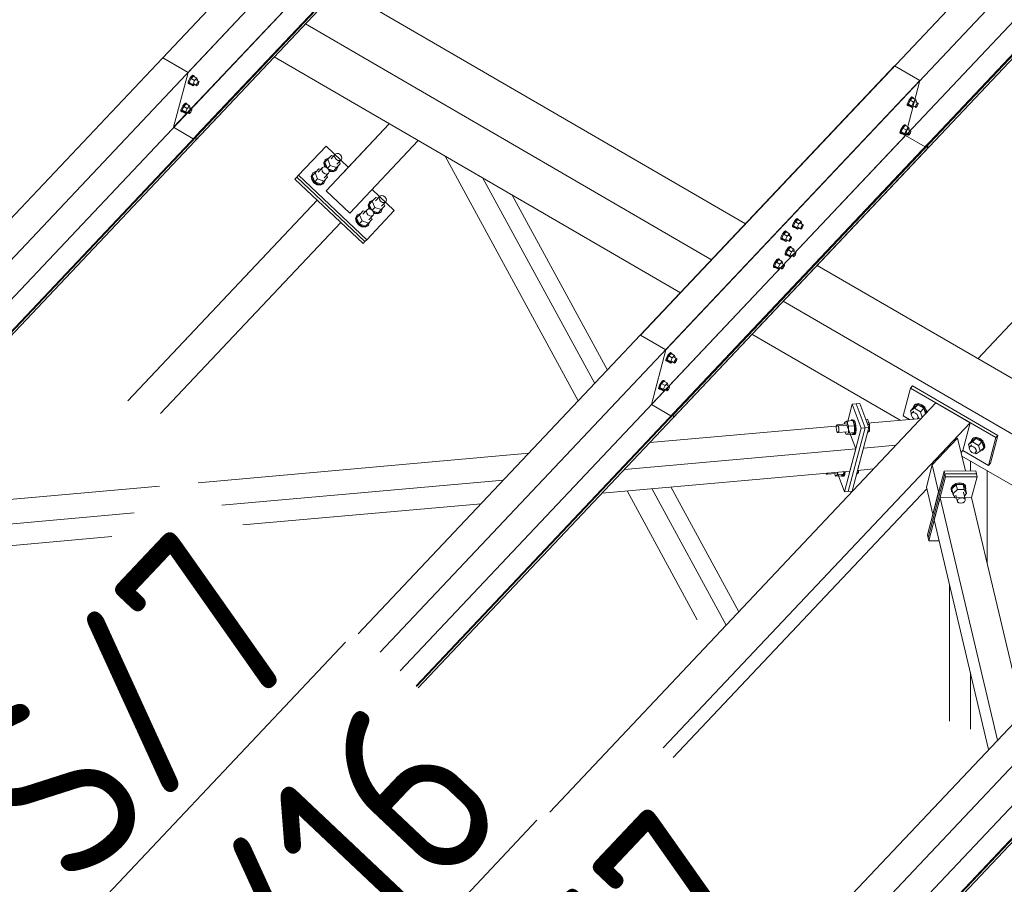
# Model space of a CAD drawing. Header units: millimetres. Extents: x -681 to 506, y -45 to 794.
# Tile 70 of 113: x -385 to -359, y 296 to 320. Entities that reach past the tile are written whole.
import ezdxf

# ---------------------------------------------------------------- set-up
doc = ezdxf.new("R2010")
doc.units = ezdxf.units.MM
doc.header["$LTSCALE"] = 0.6
doc.linetypes.add('XKITLINE00', pattern=[0])
for name, color, linetype, lineweight in [('Bolt', 7, 'Continuous', 0), ('Part', 2, 'Continuous', 0), ('PartMark', 3, 'Continuous', 0)]:
    doc.layers.add(name, color=color, linetype=linetype, lineweight=lineweight)
doc.styles.add('ISOCPEUR', font='ISOCPEUR.TTF')

msp = doc.modelspace()

# ---------------------------------------------------------------- linework, layer by layer
at = {"layer": 'Bolt', "color": 3, "linetype": 'XKITLINE00', "lineweight": 0}
for p, q in [((-380.831, 318.257), (-380.852, 318.202)), ((-380.797, 318.317), (-380.831, 318.257)), ((-380.829, 318.188), (-380.807, 318.243)), ((-380.772, 318.3), (-380.823, 318.194)), ((-380.807, 318.243), (-380.773, 318.303)), ((-380.759, 318.366), (-380.797, 318.317)), ((-380.773, 318.303), (-380.736, 318.352)), ((-380.709, 318.367), (-380.772, 318.3)), ((-380.679, 318.246), (-380.772, 318.3)), ((-380.727, 318.39), (-380.759, 318.366)), ((-380.736, 318.352), (-380.704, 318.377)), ((-380.73, 318.141), (-380.679, 318.246)), ((-380.711, 318.384), (-380.727, 318.39)), ((-380.711, 318.384), (-380.688, 318.37)), ((-380.709, 318.367), (-380.616, 318.313)), ((-380.704, 318.377), (-380.688, 318.37)), ((-380.688, 318.37), (-380.689, 318.355)), ((-380.616, 318.313), (-380.679, 318.246)), ((-380.631, 318.262), (-380.556, 318.219)), ((-380.603, 318.275), (-380.616, 318.313)), ((-380.614, 318.252), (-380.603, 318.275)), ((-380.854, 318.166), (-380.852, 318.202)), ((-380.854, 318.166), (-380.831, 318.153)), ((-380.831, 318.153), (-380.829, 318.188)), ((-380.814, 318.146), (-380.831, 318.153)), ((-380.73, 318.141), (-380.823, 318.194)), ((-380.823, 318.194), (-380.81, 318.156)), ((-380.805, 318.154), (-380.814, 318.146)), ((-380.81, 318.156), (-380.717, 318.102)), ((-380.73, 318.141), (-380.717, 318.102)), ((-380.717, 318.102), (-380.681, 318.141)), ((-380.702, 318.153), (-380.628, 318.11)), ((-380.628, 318.11), (-380.627, 318.128)), ((-380.62, 318.107), (-380.628, 318.11)), ((-380.627, 318.128), (-380.616, 318.155)), ((-380.604, 318.119), (-380.62, 318.107)), ((-380.616, 318.155), (-380.599, 318.185)), ((-380.585, 318.143), (-380.604, 318.119)), ((-380.599, 318.185), (-380.58, 318.21)), ((-380.568, 318.173), (-380.585, 318.143)), ((-380.58, 318.21), (-380.565, 318.222)), ((-380.558, 318.201), (-380.568, 318.173)), ((-380.565, 318.222), (-380.556, 318.219)), ((-380.556, 318.219), (-380.558, 318.201)), ((-361.217, 317.726), (-361.251, 317.666)), ((-361.193, 317.709), (-361.243, 317.604)), ((-361.228, 317.653), (-361.194, 317.713)), ((-361.18, 317.775), (-361.217, 317.726)), ((-361.194, 317.713), (-361.156, 317.761)), ((-361.13, 317.776), (-361.193, 317.709)), ((-361.1, 317.655), (-361.193, 317.709)), ((-361.148, 317.799), (-361.18, 317.775)), ((-361.156, 317.761), (-361.125, 317.786)), ((-361.132, 317.793), (-361.148, 317.799)), ((-361.132, 317.793), (-361.108, 317.78)), ((-361.13, 317.776), (-361.037, 317.722)), ((-361.125, 317.786), (-361.108, 317.78)), ((-361.108, 317.78), (-361.11, 317.764)), ((-361.037, 317.722), (-361.1, 317.655)), ((-361.024, 317.684), (-361.037, 317.722)), ((-381.052, 317.411), (-381.049, 317.446)), ((-381.028, 317.501), (-381.049, 317.446)), ((-381.029, 317.397), (-381.026, 317.433)), ((-380.994, 317.561), (-381.028, 317.501)), ((-381.026, 317.433), (-381.005, 317.488)), ((-380.97, 317.544), (-381.02, 317.439)), ((-380.927, 317.385), (-381.02, 317.439)), ((-381.02, 317.439), (-381.007, 317.401)), ((-381.005, 317.488), (-380.971, 317.548)), ((-380.956, 317.61), (-380.994, 317.561)), ((-380.971, 317.548), (-380.933, 317.597)), ((-380.906, 317.611), (-380.97, 317.544)), ((-380.877, 317.49), (-380.97, 317.544)), ((-380.925, 317.635), (-380.956, 317.61)), ((-380.933, 317.597), (-380.902, 317.621)), ((-380.927, 317.385), (-380.877, 317.49)), ((-380.908, 317.628), (-380.925, 317.635)), ((-380.908, 317.628), (-380.885, 317.615)), ((-380.906, 317.611), (-380.814, 317.557)), ((-380.902, 317.621), (-380.885, 317.615)), ((-380.885, 317.615), (-380.886, 317.599)), ((-380.814, 317.557), (-380.877, 317.49)), ((-380.828, 317.506), (-380.754, 317.463)), ((-380.801, 317.519), (-380.814, 317.557)), ((-380.814, 317.4), (-380.797, 317.43)), ((-380.811, 317.497), (-380.801, 317.519)), ((-380.797, 317.43), (-380.778, 317.454)), ((-380.778, 317.454), (-380.762, 317.466)), ((-380.755, 317.445), (-380.766, 317.418)), ((-380.762, 317.466), (-380.754, 317.463)), ((-380.754, 317.463), (-380.755, 317.445)), ((-361.275, 317.576), (-361.273, 317.611)), ((-361.275, 317.576), (-361.252, 317.562)), ((-361.251, 317.666), (-361.273, 317.611)), ((-361.252, 317.562), (-361.249, 317.598)), ((-361.235, 317.556), (-361.252, 317.562)), ((-361.249, 317.598), (-361.228, 317.653)), ((-361.15, 317.55), (-361.243, 317.604)), ((-361.243, 317.604), (-361.231, 317.566)), ((-361.226, 317.563), (-361.235, 317.556)), ((-361.231, 317.566), (-361.138, 317.512)), ((-361.15, 317.55), (-361.1, 317.655)), ((-361.15, 317.55), (-361.138, 317.512)), ((-361.138, 317.512), (-361.101, 317.55)), ((-361.123, 317.562), (-361.049, 317.519)), ((-361.051, 317.671), (-360.977, 317.628)), ((-361.049, 317.519), (-361.048, 317.537)), ((-361.04, 317.516), (-361.049, 317.519)), ((-361.048, 317.537), (-361.037, 317.565)), ((-361.025, 317.528), (-361.04, 317.516)), ((-361.037, 317.565), (-361.02, 317.595)), ((-361.035, 317.662), (-361.024, 317.684)), ((-361.006, 317.553), (-361.025, 317.528)), ((-361.02, 317.595), (-361.001, 317.619)), ((-360.989, 317.583), (-361.006, 317.553)), ((-361.001, 317.619), (-360.985, 317.631)), ((-360.978, 317.61), (-360.989, 317.583)), ((-360.985, 317.631), (-360.977, 317.628)), ((-360.977, 317.628), (-360.978, 317.61)), ((-381.052, 317.411), (-381.029, 317.397)), ((-381.012, 317.391), (-381.029, 317.397)), ((-381.003, 317.398), (-381.012, 317.391)), ((-381.007, 317.401), (-380.914, 317.347)), ((-380.927, 317.385), (-380.914, 317.347)), ((-380.914, 317.347), (-380.878, 317.385)), ((-380.9, 317.398), (-380.825, 317.354)), ((-380.825, 317.354), (-380.824, 317.372)), ((-380.817, 317.351), (-380.825, 317.354)), ((-380.824, 317.372), (-380.814, 317.4)), ((-380.801, 317.364), (-380.817, 317.351)), ((-380.783, 317.388), (-380.801, 317.364)), ((-380.766, 317.418), (-380.783, 317.388)), ((-361.449, 316.911), (-361.47, 316.856)), ((-361.415, 316.971), (-361.449, 316.911)), ((-361.447, 316.842), (-361.426, 316.897)), ((-361.391, 316.954), (-361.441, 316.848)), ((-361.426, 316.897), (-361.392, 316.957)), ((-361.377, 317.019), (-361.415, 316.971)), ((-361.392, 316.957), (-361.354, 317.006)), ((-361.327, 317.021), (-361.391, 316.954)), ((-361.298, 316.9), (-361.391, 316.954)), ((-361.346, 317.044), (-361.377, 317.019)), ((-361.354, 317.006), (-361.323, 317.03)), ((-361.348, 316.794), (-361.298, 316.9)), ((-361.329, 317.038), (-361.346, 317.044)), ((-361.329, 317.038), (-361.306, 317.024)), ((-361.327, 317.021), (-361.234, 316.967)), ((-361.323, 317.03), (-361.306, 317.024)), ((-361.306, 317.024), (-361.307, 317.009)), ((-361.234, 316.967), (-361.298, 316.9)), ((-361.249, 316.916), (-361.175, 316.873)), ((-361.222, 316.928), (-361.234, 316.967)), ((-361.232, 316.906), (-361.222, 316.928)), ((-361.473, 316.82), (-361.47, 316.856)), ((-361.473, 316.82), (-361.449, 316.807)), ((-361.449, 316.807), (-361.447, 316.842)), ((-361.433, 316.8), (-361.449, 316.807)), ((-361.348, 316.794), (-361.441, 316.848)), ((-361.441, 316.848), (-361.428, 316.81)), ((-361.423, 316.807), (-361.433, 316.8)), ((-361.428, 316.81), (-361.335, 316.756)), ((-361.348, 316.794), (-361.335, 316.756)), ((-361.335, 316.756), (-361.299, 316.794)), ((-361.321, 316.807), (-361.246, 316.764)), ((-361.246, 316.764), (-361.245, 316.782)), ((-361.238, 316.761), (-361.246, 316.764)), ((-361.245, 316.782), (-361.234, 316.809)), ((-361.222, 316.773), (-361.238, 316.761)), ((-361.234, 316.809), (-361.217, 316.839)), ((-361.203, 316.797), (-361.222, 316.773)), ((-361.217, 316.839), (-361.199, 316.864)), ((-361.186, 316.827), (-361.203, 316.797)), ((-361.199, 316.864), (-361.183, 316.876)), ((-361.176, 316.855), (-361.186, 316.827)), ((-361.183, 316.876), (-361.175, 316.873)), ((-361.175, 316.873), (-361.176, 316.855)), ((-377.126, 316.084), (-377.16, 316.008)), ((-377.145, 316.024), (-377.111, 316.099)), ((-377.133, 316.02), (-377.053, 316.104)), ((-377.126, 316.084), (-377.111, 316.099)), ((-377.111, 316.099), (-377.038, 316.137)), ((-376.953, 316.21), (-377.053, 316.104)), ((-377.053, 316.104), (-376.982, 315.937)), ((-377.038, 316.137), (-377.024, 316.135)), ((-376.963, 316.119), (-376.848, 316.241)), ((-376.896, 316.19), (-376.953, 316.21)), ((-376.866, 316.2), (-376.848, 316.241)), ((-376.857, 316.15), (-376.866, 316.2)), ((-376.825, 316.104), (-376.857, 316.15)), ((-376.848, 316.241), (-376.808, 316.261)), ((-376.777, 316.074), (-376.825, 316.104)), ((-376.808, 316.261), (-376.757, 316.256)), ((-376.801, 315.967), (-376.686, 316.088)), ((-376.757, 316.256), (-376.709, 316.226)), ((-376.686, 316.088), (-376.726, 316.068)), ((-376.709, 316.226), (-376.677, 316.179)), ((-376.668, 316.129), (-376.686, 316.088)), ((-376.677, 316.179), (-376.668, 316.129)), ((-377.299, 315.844), (-377.399, 315.738)), ((-377.309, 315.753), (-377.194, 315.875)), ((-377.242, 315.823), (-377.299, 315.844)), ((-377.212, 315.834), (-377.194, 315.875)), ((-377.203, 315.783), (-377.212, 315.834)), ((-377.194, 315.875), (-377.154, 315.895)), ((-377.16, 316.008), (-377.144, 315.915)), ((-377.154, 315.895), (-377.103, 315.889)), ((-377.129, 315.931), (-377.145, 316.024)), ((-377.144, 315.915), (-377.128, 315.892)), ((-377.068, 315.867), (-377.133, 316.02)), ((-377.096, 315.885), (-377.129, 315.931)), ((-377.103, 315.889), (-377.055, 315.859)), ((-377.055, 315.859), (-376.982, 315.937)), ((-377.055, 315.859), (-377.023, 315.813)), ((-377.047, 315.847), (-376.891, 315.791)), ((-377.027, 315.82), (-376.979, 315.79)), ((-377.023, 315.813), (-377.014, 315.763)), ((-376.982, 315.937), (-376.811, 315.876)), ((-376.891, 315.791), (-376.811, 315.876)), ((-376.812, 315.817), (-376.886, 315.78)), ((-376.827, 315.801), (-376.812, 315.817)), ((-376.779, 315.893), (-376.812, 315.817)), ((-376.811, 315.876), (-376.711, 315.981)), ((-376.781, 315.907), (-376.779, 315.893)), ((-376.726, 316.068), (-376.777, 316.074)), ((-376.711, 315.981), (-376.735, 316.037)), ((-377.472, 315.717), (-377.505, 315.642)), ((-377.505, 315.642), (-377.49, 315.549)), ((-377.49, 315.658), (-377.457, 315.733)), ((-377.475, 315.565), (-377.49, 315.658)), ((-377.49, 315.549), (-377.429, 315.463)), ((-377.479, 315.653), (-377.399, 315.738)), ((-377.408, 315.486), (-377.479, 315.653)), ((-377.414, 315.479), (-377.475, 315.565)), ((-377.472, 315.717), (-377.457, 315.733)), ((-377.457, 315.733), (-377.384, 315.771)), ((-377.328, 315.571), (-377.408, 315.486)), ((-377.399, 315.738), (-377.328, 315.571)), ((-377.384, 315.771), (-377.37, 315.769)), ((-377.328, 315.571), (-377.156, 315.509)), ((-377.17, 315.737), (-377.203, 315.783)), ((-377.122, 315.707), (-377.17, 315.737)), ((-377.156, 315.509), (-377.057, 315.615)), ((-377.147, 315.6), (-377.032, 315.722)), ((-377.072, 315.702), (-377.122, 315.707)), ((-377.057, 315.615), (-377.08, 315.671)), ((-377.032, 315.722), (-377.072, 315.702)), ((-377.014, 315.763), (-377.032, 315.722)), ((-377.018, 315.789), (-376.994, 315.774)), ((-376.994, 315.774), (-376.901, 315.764)), ((-376.886, 315.78), (-376.979, 315.79)), ((-376.901, 315.764), (-376.827, 315.801)), ((-377.429, 315.463), (-377.34, 315.408)), ((-377.325, 315.424), (-377.414, 315.479)), ((-377.408, 315.486), (-377.236, 315.425)), ((-377.34, 315.408), (-377.247, 315.397)), ((-377.232, 315.413), (-377.325, 315.424)), ((-377.247, 315.397), (-377.173, 315.435)), ((-377.236, 315.425), (-377.156, 315.509)), ((-377.158, 315.451), (-377.232, 315.413)), ((-377.173, 315.435), (-377.158, 315.451)), ((-377.125, 315.526), (-377.158, 315.451)), ((-377.127, 315.54), (-377.125, 315.526)), ((-375.741, 315.066), (-375.841, 314.96)), ((-375.751, 314.975), (-375.636, 315.097)), ((-375.684, 315.045), (-375.741, 315.066)), ((-375.654, 315.056), (-375.636, 315.097)), ((-375.645, 315.006), (-375.654, 315.056)), ((-375.636, 315.097), (-375.596, 315.117)), ((-375.596, 315.117), (-375.546, 315.111)), ((-375.546, 315.111), (-375.497, 315.081)), ((-375.497, 315.081), (-375.465, 315.035)), ((-375.465, 315.035), (-375.456, 314.985)), ((-375.982, 314.73), (-375.942, 314.751)), ((-375.914, 314.939), (-375.948, 314.864)), ((-375.948, 314.864), (-375.932, 314.771)), ((-375.942, 314.751), (-375.891, 314.745)), ((-375.933, 314.88), (-375.899, 314.955)), ((-375.917, 314.787), (-375.933, 314.88)), ((-375.932, 314.771), (-375.916, 314.748)), ((-375.921, 314.876), (-375.841, 314.96)), ((-375.856, 314.723), (-375.921, 314.876)), ((-375.885, 314.741), (-375.917, 314.787)), ((-375.914, 314.939), (-375.899, 314.955)), ((-375.899, 314.955), (-375.826, 314.993)), ((-375.891, 314.745), (-375.843, 314.715)), ((-375.843, 314.715), (-375.77, 314.793)), ((-375.841, 314.96), (-375.77, 314.793)), ((-375.826, 314.993), (-375.812, 314.991)), ((-375.77, 314.793), (-375.599, 314.731)), ((-375.613, 314.959), (-375.645, 315.006)), ((-375.565, 314.929), (-375.613, 314.959)), ((-375.567, 314.748), (-375.601, 314.673)), ((-375.599, 314.731), (-375.499, 314.837)), ((-375.589, 314.822), (-375.474, 314.944)), ((-375.57, 314.762), (-375.567, 314.748)), ((-375.514, 314.924), (-375.565, 314.929)), ((-375.499, 314.837), (-375.523, 314.893)), ((-375.474, 314.944), (-375.514, 314.924)), ((-375.456, 314.985), (-375.474, 314.944)), ((-376.26, 314.573), (-376.294, 314.498)), ((-376.294, 314.498), (-376.278, 314.405)), ((-376.279, 314.513), (-376.245, 314.589)), ((-376.263, 314.42), (-376.279, 314.513)), ((-376.267, 314.509), (-376.187, 314.594)), ((-376.196, 314.342), (-376.267, 314.509)), ((-376.26, 314.573), (-376.245, 314.589)), ((-376.245, 314.589), (-376.172, 314.626)), ((-376.087, 314.7), (-376.187, 314.594)), ((-376.187, 314.594), (-376.116, 314.427)), ((-376.172, 314.626), (-376.158, 314.625)), ((-376.097, 314.609), (-375.982, 314.73)), ((-376.03, 314.679), (-376.087, 314.7)), ((-376, 314.69), (-375.982, 314.73)), ((-375.991, 314.639), (-376, 314.69)), ((-375.959, 314.593), (-375.991, 314.639)), ((-375.911, 314.563), (-375.959, 314.593)), ((-375.945, 314.365), (-375.845, 314.471)), ((-375.935, 314.456), (-375.82, 314.578)), ((-375.86, 314.557), (-375.911, 314.563)), ((-375.845, 314.471), (-375.869, 314.527)), ((-375.82, 314.578), (-375.86, 314.557)), ((-375.843, 314.715), (-375.811, 314.669)), ((-375.835, 314.703), (-375.679, 314.647)), ((-375.802, 314.618), (-375.82, 314.578)), ((-375.815, 314.675), (-375.768, 314.646)), ((-375.811, 314.669), (-375.802, 314.618)), ((-375.807, 314.645), (-375.783, 314.63)), ((-375.783, 314.63), (-375.689, 314.619)), ((-375.674, 314.635), (-375.768, 314.646)), ((-375.689, 314.619), (-375.616, 314.657)), ((-375.679, 314.647), (-375.599, 314.731)), ((-375.601, 314.673), (-375.674, 314.635)), ((-375.616, 314.657), (-375.601, 314.673)), ((-364.275, 314.487), (-364.307, 314.463)), ((-364.284, 314.449), (-364.252, 314.474)), ((-364.259, 314.481), (-364.275, 314.487)), ((-364.259, 314.481), (-364.235, 314.467)), ((-364.252, 314.474), (-364.235, 314.467)), ((-376.278, 314.405), (-376.217, 314.319)), ((-376.202, 314.335), (-376.263, 314.42)), ((-376.217, 314.319), (-376.128, 314.263)), ((-376.113, 314.279), (-376.202, 314.335)), ((-376.116, 314.427), (-376.196, 314.342)), ((-376.196, 314.342), (-376.025, 314.28)), ((-376.128, 314.263), (-376.035, 314.253)), ((-376.116, 314.427), (-375.945, 314.365)), ((-376.02, 314.269), (-376.113, 314.279)), ((-376.035, 314.253), (-375.961, 314.291)), ((-376.025, 314.28), (-375.945, 314.365)), ((-375.946, 314.307), (-376.02, 314.269)), ((-375.961, 314.291), (-375.946, 314.307)), ((-375.913, 314.382), (-375.946, 314.307)), ((-375.915, 314.396), (-375.913, 314.382)), ((-364.402, 314.263), (-364.4, 314.299)), ((-364.402, 314.263), (-364.379, 314.25)), ((-364.379, 314.354), (-364.4, 314.299)), ((-364.345, 314.414), (-364.379, 314.354)), ((-364.379, 314.25), (-364.376, 314.285)), ((-364.362, 314.243), (-364.379, 314.25)), ((-364.376, 314.285), (-364.355, 314.34)), ((-364.32, 314.397), (-364.37, 314.291)), ((-364.278, 314.237), (-364.37, 314.291)), ((-364.37, 314.291), (-364.358, 314.253)), ((-364.353, 314.25), (-364.362, 314.243)), ((-364.358, 314.253), (-364.265, 314.199)), ((-364.355, 314.34), (-364.321, 314.4)), ((-364.307, 314.463), (-364.345, 314.414)), ((-364.321, 314.4), (-364.284, 314.449)), ((-364.257, 314.464), (-364.32, 314.397)), ((-364.227, 314.343), (-364.32, 314.397)), ((-364.278, 314.237), (-364.227, 314.343)), ((-364.278, 314.237), (-364.265, 314.199)), ((-364.265, 314.199), (-364.229, 314.238)), ((-364.257, 314.464), (-364.164, 314.41)), ((-364.25, 314.25), (-364.176, 314.207)), ((-364.235, 314.467), (-364.237, 314.452)), ((-364.164, 314.41), (-364.227, 314.343)), ((-364.178, 314.359), (-364.104, 314.316)), ((-364.176, 314.207), (-364.175, 314.225)), ((-364.168, 314.204), (-364.176, 314.207)), ((-364.175, 314.225), (-364.164, 314.252)), ((-364.152, 314.216), (-364.168, 314.204)), ((-364.151, 314.371), (-364.164, 314.41)), ((-364.164, 314.252), (-364.147, 314.282)), ((-364.162, 314.349), (-364.151, 314.371)), ((-364.133, 314.24), (-364.152, 314.216)), ((-364.147, 314.282), (-364.128, 314.307)), ((-364.116, 314.27), (-364.133, 314.24)), ((-364.128, 314.307), (-364.112, 314.319)), ((-364.105, 314.298), (-364.116, 314.27)), ((-364.112, 314.319), (-364.104, 314.316)), ((-364.104, 314.316), (-364.105, 314.298)), ((-364.719, 313.927), (-364.717, 313.963)), ((-364.696, 314.018), (-364.717, 313.963)), ((-364.662, 314.078), (-364.696, 314.018)), ((-364.696, 313.914), (-364.693, 313.949)), ((-364.693, 313.949), (-364.672, 314.004)), ((-364.637, 314.061), (-364.687, 313.956)), ((-364.595, 313.902), (-364.687, 313.956)), ((-364.687, 313.956), (-364.675, 313.917)), ((-364.672, 314.004), (-364.638, 314.064)), ((-364.624, 314.127), (-364.662, 314.078)), ((-364.638, 314.064), (-364.601, 314.113)), ((-364.574, 314.128), (-364.637, 314.061)), ((-364.544, 314.007), (-364.637, 314.061)), ((-364.592, 314.151), (-364.624, 314.127)), ((-364.601, 314.113), (-364.569, 314.138)), ((-364.595, 313.902), (-364.544, 314.007)), ((-364.576, 314.145), (-364.592, 314.151)), ((-364.576, 314.145), (-364.553, 314.131)), ((-364.574, 314.128), (-364.481, 314.074)), ((-364.569, 314.138), (-364.553, 314.131)), ((-364.553, 314.131), (-364.554, 314.116)), ((-364.481, 314.074), (-364.544, 314.007)), ((-364.495, 314.023), (-364.421, 313.98)), ((-364.468, 314.036), (-364.481, 314.074)), ((-364.481, 313.916), (-364.464, 313.946)), ((-364.479, 314.013), (-364.468, 314.036)), ((-364.464, 313.946), (-364.445, 313.971)), ((-364.433, 313.935), (-364.45, 313.905)), ((-364.445, 313.971), (-364.429, 313.983)), ((-364.422, 313.962), (-364.433, 313.935)), ((-364.429, 313.983), (-364.421, 313.98)), ((-364.421, 313.98), (-364.422, 313.962)), ((-364.719, 313.927), (-364.696, 313.914)), ((-364.679, 313.907), (-364.696, 313.914)), ((-364.67, 313.915), (-364.679, 313.907)), ((-364.675, 313.917), (-364.582, 313.863)), ((-364.595, 313.902), (-364.582, 313.863)), ((-364.582, 313.863), (-364.546, 313.902)), ((-364.567, 313.914), (-364.493, 313.871)), ((-364.504, 313.707), (-364.542, 313.658)), ((-364.519, 313.645), (-364.481, 313.694)), ((-364.454, 313.708), (-364.518, 313.641)), ((-364.473, 313.732), (-364.504, 313.707)), ((-364.493, 313.871), (-364.492, 313.889)), ((-364.485, 313.868), (-364.493, 313.871)), ((-364.492, 313.889), (-364.481, 313.916)), ((-364.469, 313.88), (-364.485, 313.868)), ((-364.481, 313.694), (-364.45, 313.718)), ((-364.456, 313.725), (-364.473, 313.732)), ((-364.45, 313.905), (-364.469, 313.88)), ((-364.456, 313.725), (-364.433, 313.712)), ((-364.454, 313.708), (-364.361, 313.654)), ((-364.45, 313.718), (-364.433, 313.712)), ((-364.433, 313.712), (-364.434, 313.696)), ((-364.6, 313.508), (-364.597, 313.543)), ((-364.6, 313.508), (-364.576, 313.494)), ((-364.576, 313.598), (-364.597, 313.543)), ((-364.542, 313.658), (-364.576, 313.598)), ((-364.576, 313.494), (-364.574, 313.53)), ((-364.56, 313.488), (-364.576, 313.494)), ((-364.574, 313.53), (-364.553, 313.585)), ((-364.518, 313.641), (-364.568, 313.536)), ((-364.475, 313.482), (-364.568, 313.536)), ((-364.568, 313.536), (-364.555, 313.498)), ((-364.551, 313.495), (-364.56, 313.488)), ((-364.555, 313.498), (-364.462, 313.444)), ((-364.553, 313.585), (-364.519, 313.645)), ((-364.425, 313.587), (-364.518, 313.641)), ((-364.475, 313.482), (-364.425, 313.587)), ((-364.475, 313.482), (-364.462, 313.444)), ((-364.462, 313.444), (-364.426, 313.482)), ((-364.448, 313.495), (-364.373, 313.451)), ((-364.361, 313.654), (-364.425, 313.587)), ((-364.376, 313.603), (-364.302, 313.56)), ((-364.373, 313.451), (-364.372, 313.469)), ((-364.365, 313.448), (-364.373, 313.451)), ((-364.372, 313.469), (-364.362, 313.497)), ((-364.349, 313.46), (-364.365, 313.448)), ((-364.362, 313.497), (-364.345, 313.527)), ((-364.349, 313.616), (-364.361, 313.654)), ((-364.359, 313.594), (-364.349, 313.616)), ((-364.33, 313.485), (-364.349, 313.46)), ((-364.345, 313.527), (-364.326, 313.551)), ((-364.313, 313.515), (-364.33, 313.485)), ((-364.326, 313.551), (-364.31, 313.563)), ((-364.303, 313.542), (-364.313, 313.515)), ((-364.31, 313.563), (-364.302, 313.56)), ((-364.302, 313.56), (-364.303, 313.542)), ((-364.917, 313.172), (-364.914, 313.207)), ((-364.917, 313.172), (-364.894, 313.158)), ((-364.893, 313.262), (-364.914, 313.207)), ((-364.894, 313.158), (-364.891, 313.194)), ((-364.877, 313.152), (-364.894, 313.158)), ((-364.859, 313.322), (-364.893, 313.262)), ((-364.891, 313.194), (-364.87, 313.249)), ((-364.835, 313.305), (-364.885, 313.2)), ((-364.792, 313.146), (-364.885, 313.2)), ((-364.885, 313.2), (-364.872, 313.162)), ((-364.868, 313.159), (-364.877, 313.152)), ((-364.872, 313.162), (-364.779, 313.108)), ((-364.87, 313.249), (-364.836, 313.309)), ((-364.821, 313.371), (-364.859, 313.322)), ((-364.836, 313.309), (-364.798, 313.358)), ((-364.771, 313.372), (-364.835, 313.305)), ((-364.742, 313.251), (-364.835, 313.305)), ((-364.79, 313.396), (-364.821, 313.371)), ((-364.798, 313.358), (-364.767, 313.382)), ((-364.792, 313.146), (-364.742, 313.251)), ((-364.792, 313.146), (-364.779, 313.108)), ((-364.773, 313.389), (-364.79, 313.396)), ((-364.779, 313.108), (-364.743, 313.146)), ((-364.773, 313.389), (-364.75, 313.376)), ((-364.771, 313.372), (-364.678, 313.318)), ((-364.767, 313.382), (-364.75, 313.376)), ((-364.765, 313.159), (-364.69, 313.116)), ((-364.75, 313.376), (-364.751, 313.361)), ((-364.678, 313.318), (-364.742, 313.251)), ((-364.693, 313.268), (-364.619, 313.224)), ((-364.69, 313.116), (-364.689, 313.133)), ((-364.689, 313.133), (-364.679, 313.161)), ((-364.679, 313.161), (-364.662, 313.191)), ((-364.666, 313.28), (-364.678, 313.318)), ((-364.676, 313.258), (-364.666, 313.28)), ((-364.647, 313.149), (-364.666, 313.125)), ((-364.662, 313.191), (-364.643, 313.215)), ((-364.63, 313.179), (-364.647, 313.149)), ((-364.643, 313.215), (-364.627, 313.228)), ((-364.62, 313.207), (-364.63, 313.179)), ((-364.627, 313.228), (-364.619, 313.224)), ((-364.619, 313.224), (-364.62, 313.207)), ((-364.682, 313.112), (-364.69, 313.116)), ((-364.666, 313.125), (-364.682, 313.112)), ((-367.789, 310.766), (-367.823, 310.706)), ((-367.764, 310.748), (-367.815, 310.643)), ((-367.799, 310.692), (-367.765, 310.752)), ((-367.751, 310.814), (-367.789, 310.766)), ((-367.765, 310.752), (-367.728, 310.801)), ((-367.701, 310.815), (-367.764, 310.748)), ((-367.671, 310.695), (-367.764, 310.748)), ((-367.719, 310.839), (-367.751, 310.814)), ((-367.728, 310.801), (-367.696, 310.825)), ((-367.703, 310.832), (-367.719, 310.839)), ((-367.703, 310.832), (-367.68, 310.819)), ((-367.701, 310.815), (-367.608, 310.761)), ((-367.696, 310.825), (-367.68, 310.819)), ((-367.68, 310.819), (-367.681, 310.804)), ((-367.608, 310.761), (-367.671, 310.695)), ((-367.595, 310.723), (-367.608, 310.761)), ((-367.606, 310.701), (-367.595, 310.723)), ((-367.846, 310.615), (-367.844, 310.65)), ((-367.846, 310.615), (-367.823, 310.601)), ((-367.823, 310.706), (-367.844, 310.65)), ((-367.823, 310.601), (-367.82, 310.637)), ((-367.806, 310.595), (-367.823, 310.601)), ((-367.82, 310.637), (-367.799, 310.692)), ((-367.722, 310.589), (-367.815, 310.643)), ((-367.815, 310.643), (-367.802, 310.605)), ((-367.797, 310.602), (-367.806, 310.595)), ((-367.802, 310.605), (-367.709, 310.551)), ((-367.722, 310.589), (-367.671, 310.695)), ((-367.722, 310.589), (-367.709, 310.551)), ((-367.709, 310.551), (-367.673, 310.589)), ((-367.694, 310.602), (-367.62, 310.559)), ((-367.623, 310.711), (-367.548, 310.667)), ((-367.62, 310.559), (-367.619, 310.576)), ((-367.612, 310.555), (-367.62, 310.559)), ((-367.619, 310.576), (-367.608, 310.604)), ((-367.596, 310.568), (-367.612, 310.555)), ((-367.608, 310.604), (-367.591, 310.634)), ((-367.577, 310.592), (-367.596, 310.568)), ((-367.591, 310.634), (-367.572, 310.658)), ((-367.56, 310.622), (-367.577, 310.592)), ((-367.572, 310.658), (-367.557, 310.671)), ((-367.549, 310.65), (-367.56, 310.622)), ((-367.557, 310.671), (-367.548, 310.667)), ((-367.548, 310.667), (-367.549, 310.65)), ((-368.02, 309.95), (-368.041, 309.895)), ((-367.986, 310.01), (-368.02, 309.95)), ((-368.018, 309.881), (-367.997, 309.937)), ((-367.962, 309.993), (-368.012, 309.888)), ((-367.997, 309.937), (-367.963, 309.997)), ((-367.948, 310.059), (-367.986, 310.01)), ((-367.963, 309.997), (-367.925, 310.045)), ((-367.898, 310.06), (-367.962, 309.993)), ((-367.869, 309.939), (-367.962, 309.993)), ((-367.917, 310.083), (-367.948, 310.059)), ((-367.925, 310.045), (-367.894, 310.07)), ((-367.919, 309.834), (-367.869, 309.939)), ((-367.9, 310.077), (-367.917, 310.083)), ((-367.9, 310.077), (-367.877, 310.063)), ((-367.898, 310.06), (-367.806, 310.006)), ((-367.894, 310.07), (-367.877, 310.063)), ((-367.877, 310.063), (-367.878, 310.048)), ((-367.806, 310.006), (-367.869, 309.939)), ((-367.82, 309.955), (-367.746, 309.912)), ((-367.793, 309.968), (-367.806, 310.006)), ((-367.803, 309.945), (-367.793, 309.968)), ((-367.77, 309.903), (-367.754, 309.915)), ((-367.754, 309.915), (-367.746, 309.912)), ((-368.044, 309.859), (-368.041, 309.895)), ((-368.044, 309.859), (-368.021, 309.846)), ((-368.021, 309.846), (-368.018, 309.881)), ((-368.004, 309.839), (-368.021, 309.846)), ((-367.919, 309.834), (-368.012, 309.888)), ((-368.012, 309.888), (-367.999, 309.849)), ((-367.995, 309.847), (-368.004, 309.839)), ((-367.999, 309.849), (-367.906, 309.795)), ((-367.919, 309.834), (-367.906, 309.795)), ((-367.906, 309.795), (-367.87, 309.834)), ((-367.892, 309.846), (-367.817, 309.803)), ((-367.817, 309.803), (-367.816, 309.821)), ((-367.809, 309.8), (-367.817, 309.803)), ((-367.816, 309.821), (-367.806, 309.848)), ((-367.793, 309.812), (-367.809, 309.8)), ((-367.806, 309.848), (-367.789, 309.878)), ((-367.775, 309.837), (-367.793, 309.812)), ((-367.789, 309.878), (-367.77, 309.903)), ((-367.758, 309.867), (-367.775, 309.837)), ((-367.747, 309.894), (-367.758, 309.867)), ((-367.746, 309.912), (-367.747, 309.894)), ((-361.105, 309.359), (-361.063, 309.416)), ((-360.983, 309.419), (-361.094, 309.353)), ((-361.076, 309.322), (-360.983, 309.419)), ((-361.063, 309.416), (-361.046, 309.434)), ((-361.063, 309.416), (-360.987, 309.43)), ((-360.97, 309.449), (-361.046, 309.434)), ((-360.987, 309.43), (-360.896, 309.399)), ((-360.823, 309.326), (-360.983, 309.419)), ((-360.879, 309.417), (-360.97, 309.449)), ((-360.896, 309.399), (-360.815, 309.331)), ((-360.798, 309.349), (-360.879, 309.417)), ((-361.186, 309.255), (-361.094, 309.353)), ((-361.186, 309.255), (-361.076, 309.322)), ((-361.16, 309.173), (-361.186, 309.255)), ((-361.164, 309.167), (-361.142, 309.197)), ((-361.161, 309.122), (-361.164, 309.167)), ((-361.135, 309.074), (-361.161, 309.122)), ((-361.142, 309.197), (-361.095, 309.246)), ((-361.142, 309.197), (-361.1, 309.205)), ((-361.104, 309.342), (-361.105, 309.359)), ((-361.1, 309.205), (-361.051, 309.188)), ((-360.915, 309.228), (-361.076, 309.322)), ((-361.051, 309.188), (-361.007, 309.151)), ((-361.007, 309.151), (-360.981, 309.104)), ((-360.915, 309.228), (-360.823, 309.326)), ((-360.865, 309.071), (-360.915, 309.228)), ((-360.773, 309.169), (-360.823, 309.326)), ((-360.815, 309.331), (-360.766, 309.243)), ((-360.748, 309.261), (-360.798, 309.349)), ((-360.766, 309.243), (-360.762, 309.18)), ((-360.745, 309.198), (-360.748, 309.261)), ((-363.207, 308.799), (-363.202, 308.848)), ((-363.202, 308.848), (-363.188, 308.875)), ((-363.188, 308.875), (-362.946, 308.896)), ((-363.188, 308.875), (-363.169, 308.873)), ((-363.169, 308.873), (-363.151, 308.842)), ((-363.151, 308.842), (-363.139, 308.792)), ((-362.983, 308.928), (-362.927, 308.972)), ((-362.983, 308.893), (-362.983, 308.928)), ((-362.927, 308.972), (-362.759, 308.987)), ((-362.927, 308.972), (-362.874, 308.831)), ((-362.874, 308.831), (-362.706, 308.846)), ((-362.803, 308.983), (-362.792, 309.003)), ((-362.792, 309.003), (-362.761, 309.006)), ((-362.792, 309.003), (-362.758, 308.999)), ((-362.727, 309.002), (-362.761, 309.006)), ((-362.706, 308.846), (-362.759, 308.987)), ((-362.758, 308.999), (-362.725, 308.943)), ((-362.694, 308.946), (-362.727, 309.002)), ((-362.725, 308.943), (-362.702, 308.849)), ((-362.709, 308.663), (-362.706, 308.846)), ((-362.702, 308.849), (-362.695, 308.743)), ((-362.67, 308.852), (-362.694, 308.946)), ((-362.663, 308.746), (-362.67, 308.852)), ((-362.4, 309.018), (-362.354, 309.022)), ((-362.301, 308.882), (-362.354, 309.022)), ((-362.347, 308.878), (-362.301, 308.882)), ((-362.305, 308.699), (-362.301, 308.882)), ((-361.091, 309.037), (-361.135, 309.074)), ((-361.069, 309.03), (-361.091, 309.037)), ((-360.978, 309.059), (-360.994, 309.036)), ((-360.993, 309.037), (-360.954, 309.077)), ((-360.981, 309.104), (-360.978, 309.059)), ((-360.903, 309.045), (-360.872, 309.063)), ((-363.204, 308.742), (-363.207, 308.799)), ((-363.191, 308.691), (-363.204, 308.742)), ((-363.173, 308.661), (-363.191, 308.691)), ((-363.155, 308.659), (-363.173, 308.661)), ((-363.141, 308.686), (-363.155, 308.659)), ((-363.155, 308.659), (-362.913, 308.68)), ((-363.135, 308.734), (-363.141, 308.686)), ((-363.139, 308.792), (-363.135, 308.734)), ((-362.96, 308.676), (-362.933, 308.605)), ((-362.933, 308.605), (-362.877, 308.648)), ((-362.933, 308.605), (-362.765, 308.62)), ((-362.874, 308.831), (-362.877, 308.648)), ((-362.877, 308.648), (-362.709, 308.663)), ((-362.765, 308.607), (-362.772, 308.619)), ((-362.765, 308.62), (-362.709, 308.663)), ((-362.731, 308.604), (-362.765, 308.607)), ((-362.705, 308.653), (-362.731, 308.604)), ((-362.731, 308.604), (-362.7, 308.606)), ((-362.695, 308.743), (-362.705, 308.653)), ((-362.7, 308.606), (-362.674, 308.656)), ((-362.674, 308.656), (-362.663, 308.746)), ((-362.357, 308.659), (-362.305, 308.699)), ((-362.347, 308.695), (-362.305, 308.699)), ((-359.606, 308.338), (-359.514, 308.436)), ((-359.606, 308.338), (-359.496, 308.405)), ((-359.58, 308.256), (-359.606, 308.338)), ((-359.562, 308.28), (-359.516, 308.329)), ((-359.525, 308.442), (-359.484, 308.499)), ((-359.524, 308.425), (-359.525, 308.442)), ((-359.404, 308.502), (-359.514, 308.436)), ((-359.496, 308.405), (-359.404, 308.502)), ((-359.496, 308.405), (-359.335, 308.311)), ((-359.484, 308.499), (-359.466, 308.517)), ((-359.484, 308.499), (-359.407, 308.513)), ((-359.39, 308.532), (-359.466, 308.517)), ((-359.407, 308.513), (-359.317, 308.482)), ((-359.243, 308.409), (-359.404, 308.502)), ((-359.299, 308.501), (-359.39, 308.532)), ((-359.335, 308.311), (-359.243, 308.409)), ((-359.284, 308.151), (-359.335, 308.311)), ((-359.317, 308.482), (-359.236, 308.414)), ((-359.218, 308.432), (-359.299, 308.501)), ((-359.192, 308.249), (-359.243, 308.409)), ((-359.236, 308.414), (-359.186, 308.326)), ((-359.169, 308.344), (-359.218, 308.432)), ((-359.186, 308.326), (-359.181, 308.243)), ((-359.164, 308.261), (-359.169, 308.344)), ((-359.584, 308.25), (-359.562, 308.28)), ((-359.582, 308.205), (-359.584, 308.25)), ((-359.555, 308.157), (-359.582, 308.205)), ((-359.562, 308.28), (-359.521, 308.288)), ((-359.511, 308.12), (-359.555, 308.157)), ((-359.521, 308.288), (-359.472, 308.271)), ((-359.462, 308.103), (-359.511, 308.12)), ((-359.472, 308.271), (-359.428, 308.234)), ((-359.421, 308.111), (-359.462, 308.103)), ((-359.436, 308.109), (-359.394, 308.085)), ((-359.428, 308.234), (-359.401, 308.187)), ((-359.421, 308.111), (-359.375, 308.16)), ((-359.399, 308.142), (-359.421, 308.111)), ((-359.401, 308.187), (-359.399, 308.142)), ((-359.394, 308.085), (-359.284, 308.151)), ((-359.284, 308.151), (-359.192, 308.249)), ((-359.223, 308.186), (-359.258, 308.179)), ((-359.181, 308.243), (-359.223, 308.186)), ((-359.223, 308.186), (-359.205, 308.204)), ((-359.205, 308.204), (-359.164, 308.261)), ((-363.469, 307.528), (-363.486, 307.556)), ((-363.451, 307.526), (-363.469, 307.528)), ((-363.437, 307.553), (-363.451, 307.526)), ((-363.451, 307.526), (-363.209, 307.547)), ((-363.436, 307.56), (-363.437, 307.553)), ((-363.256, 307.543), (-363.229, 307.472)), ((-363.229, 307.472), (-363.173, 307.515)), ((-363.172, 307.583), (-363.173, 307.515)), ((-363.173, 307.515), (-363.005, 307.53)), ((-363.005, 307.53), (-363.061, 307.486)), ((-363.001, 307.52), (-363.027, 307.47)), ((-363.005, 307.53), (-363.004, 307.598)), ((-362.992, 307.599), (-363.001, 307.52)), ((-362.996, 307.473), (-362.97, 307.523)), ((-362.97, 307.523), (-362.961, 307.602)), ((-362.601, 307.566), (-362.653, 307.525)), ((-362.644, 307.562), (-362.601, 307.566)), ((-362.601, 307.566), (-362.6, 307.634)), ((-363.229, 307.472), (-363.061, 307.486)), ((-363.061, 307.474), (-363.068, 307.486)), ((-363.027, 307.47), (-363.061, 307.474)), ((-363.027, 307.47), (-362.996, 307.473)), ((-359.939, 307.24), (-360.062, 307.126)), ((-359.949, 307.272), (-360.036, 307.221)), ((-360.03, 307.196), (-359.943, 307.248)), ((-359.845, 307.292), (-359.949, 307.272)), ((-359.943, 307.248), (-359.839, 307.267)), ((-359.753, 307.242), (-359.939, 307.24)), ((-359.908, 307.11), (-359.939, 307.24)), ((-359.75, 307.274), (-359.845, 307.292)), ((-359.839, 307.267), (-359.744, 307.249)), ((-359.722, 307.111), (-359.753, 307.242)), ((-359.689, 307.129), (-359.753, 307.242)), ((-359.691, 307.223), (-359.75, 307.274)), ((-359.744, 307.249), (-359.685, 307.199)), ((-360.036, 307.221), (-360.08, 307.151)), ((-360.072, 307.081), (-360.08, 307.151)), ((-360.075, 307.126), (-360.03, 307.196)), ((-360.066, 307.057), (-360.075, 307.126)), ((-360.066, 307.057), (-360.072, 307.081)), ((-360.066, 307.057), (-360.04, 307.034)), ((-360.031, 306.996), (-360.062, 307.126)), ((-360.031, 306.996), (-359.908, 307.11)), ((-360.031, 306.996), (-359.968, 306.883)), ((-359.908, 307.11), (-359.722, 307.111)), ((-359.697, 306.848), (-359.742, 307.036)), ((-359.658, 306.998), (-359.722, 307.111)), ((-359.719, 306.942), (-359.658, 306.998)), ((-359.685, 307.199), (-359.691, 307.223)), ((-359.658, 306.998), (-359.689, 307.129)), ((-359.676, 307.129), (-359.686, 307.114)), ((-359.685, 307.199), (-359.676, 307.129)), ((-359.968, 306.883), (-359.93, 306.884)), ((-359.903, 306.771), (-359.948, 306.959)), ((-359.908, 306.809), (-359.884, 306.847)), ((-359.903, 306.771), (-359.908, 306.809)), ((-359.871, 306.744), (-359.903, 306.771)), ((-359.884, 306.847), (-359.837, 306.875)), ((-359.82, 306.734), (-359.871, 306.744)), ((-359.837, 306.875), (-359.781, 306.885)), ((-359.764, 306.745), (-359.82, 306.734)), ((-359.781, 306.885), (-359.729, 306.876)), ((-359.717, 306.773), (-359.764, 306.745)), ((-359.729, 306.876), (-359.697, 306.848)), ((-359.693, 306.811), (-359.717, 306.773)), ((-359.697, 306.848), (-359.693, 306.811))]:
    msp.add_line(p, q, dxfattribs=at)
at = {"layer": 'Part', "color": 2, "linetype": 'XKITLINE00', "lineweight": 0}
for p, q in [((-380.857, 318.47), (-341.661, 359.989)), ((-342.052, 358.493), (-381.248, 316.974)), ((-341.45, 358.257), (-380.646, 316.737)), ((-341.431, 358.246), (-380.627, 316.727)), ((-380.657, 316.613), (-341.461, 358.133)), ((-365.877, 335.464), (-381.544, 318.869)), ((-352.869, 327.913), (-368.536, 311.317)), ((-389.228, 310.73), (-374.627, 326.196)), ((-367.849, 310.918), (-353.411, 326.211)), ((-390.407, 308.353), (-373.94, 325.797)), ((-352.871, 325.702), (-368.24, 309.422)), ((-367.649, 309.062), (-352.379, 325.237)), ((-352.435, 325.29), (-367.638, 309.186)), ((-352.42, 325.276), (-367.619, 309.175)), ((-390.319, 307.365), (-374.331, 324.301)), ((-390.248, 306.566), (-373.729, 324.064)), ((-390.246, 306.538), (-373.71, 324.054)), ((-390.239, 306.463), (-373.74, 323.94)), ((-348.796, 321.855), (-359.352, 310.673)), ((-376.738, 320.765), (-365.678, 314.345)), ((-377.66, 319.788), (-366.6, 313.368)), ((-381.544, 318.869), (-380.857, 318.47)), ((-378.509, 318.889), (-367.449, 312.469)), ((-376.22, 303.178), (-361.619, 318.644)), ((-361.619, 318.644), (-360.932, 318.245)), ((-380.857, 318.47), (-381.248, 316.974)), ((-375.623, 302.683), (-360.932, 318.245)), ((-360.932, 318.245), (-361.323, 316.749)), ((-381.248, 316.974), (-380.715, 316.664)), ((-377.098, 315.248), (-375.376, 317.071)), ((-376.636, 315.736), (-375.376, 317.071)), ((-380.627, 316.727), (-380.657, 316.613)), ((-380.646, 316.737), (-380.627, 316.727)), ((-375.083, 302.173), (-361.323, 316.749)), ((-361.323, 316.749), (-360.79, 316.44)), ((-377.098, 316.461), (-377.848, 315.667)), ((-377.098, 316.461), (-376.492, 315.889)), ((-374.587, 316.612), (-376.451, 314.638)), ((-374.647, 301.762), (-360.721, 316.513)), ((-374.632, 301.747), (-360.702, 316.502)), ((-374.591, 301.709), (-360.732, 316.389)), ((-360.732, 316.389), (-360.702, 316.502)), ((-360.721, 316.513), (-360.702, 316.502)), ((-370.23, 309.523), (-373.854, 316.187)), ((-377.898, 315.615), (-377.947, 315.562)), ((-377.947, 315.562), (-376.089, 313.807)), ((-377.848, 315.667), (-377.898, 315.615)), ((-377.898, 315.615), (-376.039, 313.86)), ((-377.898, 315.615), (-376.039, 313.86)), ((-377.848, 315.667), (-375.989, 313.913)), ((-369.784, 309.996), (-372.826, 315.59)), ((-375.846, 315.279), (-375.24, 314.707)), ((-376.451, 314.638), (-377.098, 315.248)), ((-369.438, 310.362), (-372.029, 315.127)), ((-382.498, 309.529), (-377.342, 314.99)), ((-382.037, 310.018), (-377.342, 314.99)), ((-375.989, 313.913), (-375.24, 314.707)), ((-381.605, 309.181), (-376.695, 314.379)), ((-376.039, 313.86), (-376.089, 313.807)), ((-376.039, 313.86), (-375.989, 313.913)), ((-363.729, 313.214), (-352.67, 306.794)), ((-364.652, 312.237), (-353.592, 305.817)), ((-368.536, 311.317), (-367.849, 310.918)), ((-365.501, 311.338), (-361.465, 308.995)), ((-363.212, 295.627), (-348.611, 311.093)), ((-367.849, 310.918), (-368.24, 309.422)), ((-384.628, 271.814), (-347.924, 310.694)), ((-361.131, 309.932), (-361.188, 309.871)), ((-358.808, 308.584), (-361.131, 309.932)), ((-361.386, 309.116), (-361.188, 309.871)), ((-361.188, 309.871), (-358.865, 308.523)), ((-360.491, 309.467), (-371.008, 298.327)), ((-368.24, 309.422), (-367.707, 309.113)), ((-362.921, 308.865), (-362.773, 309.432)), ((-362.668, 309.441), (-362.773, 309.432)), ((-362.773, 309.432), (-362.529, 308.784)), ((-362.563, 309.451), (-362.668, 309.441)), ((-362.668, 309.441), (-362.424, 308.794)), ((-362.424, 308.794), (-362.668, 309.441)), ((-362.319, 308.803), (-362.563, 309.451)), ((-359.562, 308.927), (-360.491, 309.467)), ((-383.968, 271.431), (-348.315, 309.198)), ((-367.619, 309.175), (-367.649, 309.062)), ((-367.638, 309.186), (-367.619, 309.175)), ((-361.386, 309.116), (-361.215, 309.017)), ((-383.436, 271.122), (-347.713, 308.962)), ((-383.417, 271.111), (-347.694, 308.951)), ((-368.285, 308.389), (-362.921, 308.865)), ((-359.562, 308.927), (-367.921, 300.073)), ((-362.677, 308.218), (-362.921, 308.865)), ((-362.361, 308.915), (-360.889, 309.046)), ((-359.76, 308.172), (-359.562, 308.927)), ((-382.424, 272.081), (-347.724, 308.838)), ((-362.529, 308.784), (-362.983, 307.047)), ((-362.878, 307.056), (-362.424, 308.794)), ((-362.878, 307.056), (-362.424, 308.794)), ((-362.319, 308.803), (-362.773, 307.065)), ((-362.424, 308.794), (-362.529, 308.784)), ((-362.424, 308.794), (-362.319, 308.803)), ((-359.005, 307.828), (-358.808, 308.584)), ((-358.808, 308.584), (-358.865, 308.523)), ((-362.467, 308.236), (-361.578, 308.315)), ((-360.593, 307.781), (-359.904, 308.511)), ((-359.692, 307.618), (-359.904, 308.511)), ((-358.865, 308.523), (-359.063, 307.767)), ((-380.582, 307.296), (-371.577, 308.096)), ((-368.974, 307.658), (-362.677, 308.218)), ((-362.835, 307.613), (-362.677, 308.218)), ((-362.625, 307.632), (-362.467, 308.236)), ((-359.81, 308.118), (-359.76, 308.172)), ((-359.76, 308.172), (-359.063, 307.767)), ((-360.751, 307.176), (-360.593, 307.781)), ((-360.42, 307.048), (-360.593, 307.781)), ((-359.788, 308.021), (-354.441, 304.918)), ((-359.555, 307.619), (-359.555, 307.886)), ((-359.063, 307.767), (-359.005, 307.828)), ((-369.583, 307.014), (-362.835, 307.613)), ((-363.185, 307.582), (-362.983, 307.047)), ((-362.187, 307.671), (-362.625, 307.632)), ((-360.726, 305.877), (-360.271, 307.614)), ((-360.252, 307.533), (-360.706, 305.795)), ((-360.706, 305.795), (-360.252, 307.533)), ((-359.41, 307.62), (-360.271, 307.614)), ((-360.271, 307.614), (-360.252, 307.533)), ((-359.391, 307.539), (-360.252, 307.533)), ((-359.391, 307.539), (-360.252, 307.533)), ((-360.252, 307.533), (-360.233, 307.451)), ((-359.391, 307.539), (-359.41, 307.62)), ((-359.391, 307.539), (-359.372, 307.457)), ((-359.094, 305.091), (-359.094, 307.619)), ((-379.934, 306.685), (-372.267, 307.366)), ((-360.233, 307.451), (-360.687, 305.714)), ((-359.372, 307.457), (-360.233, 307.451)), ((-359.372, 307.457), (-359.52, 306.89)), ((-390.237, 306.438), (-381.635, 307.203)), ((-366.99, 303.563), (-368.899, 307.075)), ((-366.205, 303.414), (-368.228, 307.134)), ((-365.859, 303.781), (-367.708, 307.18)), ((-367.649, 299.815), (-360.741, 307.133)), ((-362.983, 307.047), (-362.878, 307.056)), ((-362.773, 307.065), (-362.878, 307.056)), ((-360.751, 307.176), (-360.578, 306.443)), ((-360.578, 306.443), (-360.42, 307.048)), ((-379.363, 306.145), (-372.875, 306.721)), ((-360.539, 306.28), (-360.381, 306.885)), ((-360.381, 306.885), (-359.52, 306.89)), ((-358.818, 300.281), (-360.381, 306.885)), ((-358.129, 301.012), (-359.52, 306.89)), ((-390.954, 305.705), (-382.324, 306.472)), ((-359.059, 300.026), (-360.539, 306.28)), ((-391.563, 305.061), (-382.933, 305.828)), ((-360.706, 305.795), (-360.726, 305.877)), ((-360.706, 305.795), (-360.687, 305.714)), ((-360.687, 305.714), (-360.405, 305.715)), ((-360.125, 300.802), (-360.125, 304.532)), ((-359.555, 300.58), (-359.555, 302.124))]:
    msp.add_line(p, q, dxfattribs=at)
at = {"layer": 'PartMark', "color": 1, "linetype": 'XKITLINE00', "lineweight": 0}
for p, q in [((-383.88, 295.209), (-376.567, 302.956)), ((-380.438, 288.483), (-371.355, 298.104))]:
    msp.add_line(p, q, dxfattribs=at)

# ---------------------------------------------------------------- texts
at = {"layer": 'PartMark', "color": 1, "style": 'ISOCPEUR', "width": 0.85}
for s, p in [('S/7', (-383.905, 296.058)), ('M/16', (-380.463, 289.331)), ('S/7', (-370.897, 288.506))]:
    msp.add_text(s, height=5, rotation=46.6502, dxfattribs=at).set_placement(p)

doc.saveas('drawing.dxf')
